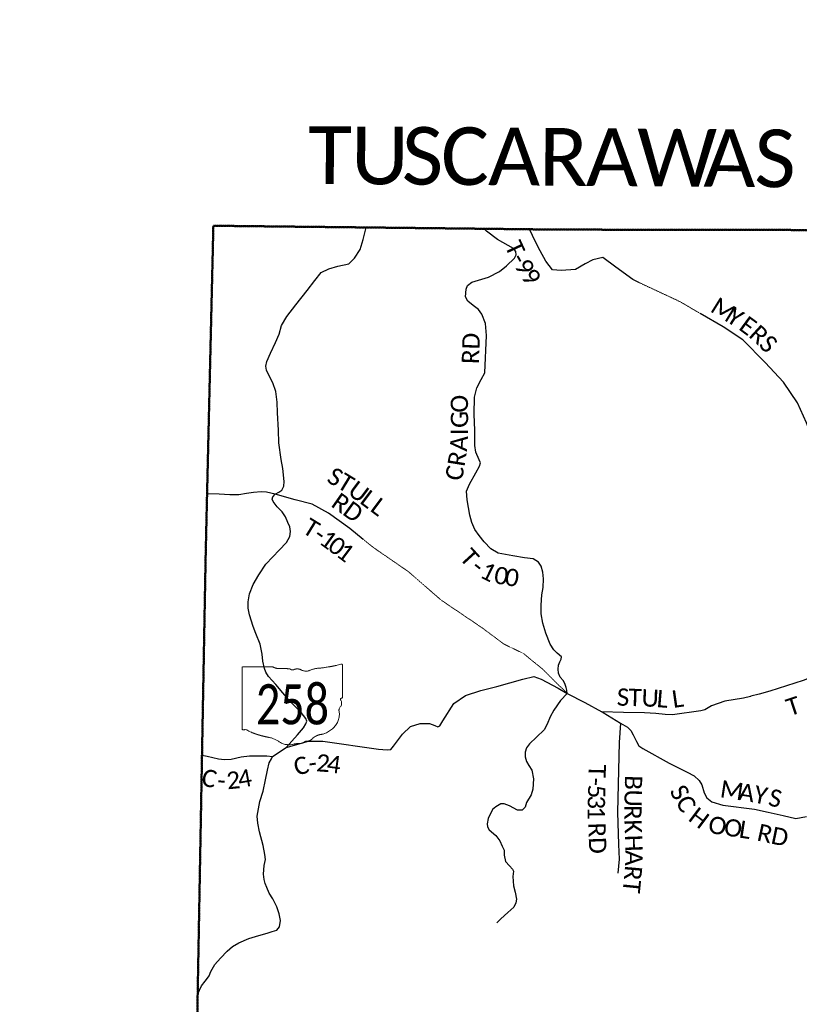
# Model space of a CAD drawing. Header units: feet. Extents: x 2184840 to 2498140, y 671180 to 1091827.
# Tile 11 of 21: x 2290147 to 2303665, y 827878 to 844941. Entities that reach past the tile are written whole.
import ezdxf
from ezdxf.enums import TextEntityAlignment as Align

# ---------------------------------------------------------------- set-up
doc = ezdxf.new("R2010")
doc.units = ezdxf.units.FT
doc.header["$MEASUREMENT"] = 0
doc.linetypes.add('DGN Style 3', pattern=[0.19312, 0.137943, -0.055177])
for name, color, linetype, lineweight in [('GM_X_Adjacent_County', 7, 'DGN Style 3', 40), ('GM_X_Adjacent_County_Text', 7, 'Continuous', 30), ('GM_X_County', 7, 'DGN Style 3', 40), ('GM_X_County_Road', 3, 'Continuous', 30), ('GM_X_County_Road_Text', 3, 'Continuous', 0), ('GM_X_State_Route', 1, 'Continuous', 30), ('GM_X_State_Shield', 7, 'Continuous', 0), ('GM_X_Township', 7, 'DGN Style 3', 30), ('GM_X_Township_Road', 4, 'Continuous', 30), ('GM_X_Township_Road_Text', 4, 'Continuous', 0), ('GM_X_Township_ROW', 4, 'DGN Style 3', 13)]:
    doc.layers.add(name, color=color, linetype=linetype, lineweight=lineweight)
doc.styles.add('Style-font30', font='calibri.ttf')

# ---------------------------------------------------------------- blocks, each defined once
blk = doc.blocks.new('M1-H5_3')
at = {"layer": 'GM_X_State_Shield', "color": 7, "linetype": 'Continuous', "lineweight": 13}
blk.add_rational_spline([(889, 90), (889, 366), (889, 642), (889, 642), (889, 643), (893, 663), (868, 660), (668, 605), (457, 588), (381, 580), (315, 549), (240, 521), (173, 560), (112, 595), (47, 566), (7, 549), (-22, 577), (-110, 589), (-199, 583), (-269, 581), (-324, 616), (-324, 616), (-324, 616), (-579, 616), (-834, 616), (-834, 616), (-834, 616), (-854, 614), (-851, 598), (-851, 598), (-851, 598), (-851, 70), (-851, -459), (-851, -459), (-851, -459), (-853, -474), (-835, -477), (-817, -477), (-799, -475), (-764, -473), (-747, -497), (-576, -575), (-384, -610), (-281, -631), (-203, -689), (-95, -759), (39, -728), (85, -714), (134, -717), (195, -718), (237, -683), (257, -669), (280, -677), (334, -668), (367, -632), (435, -561), (548, -554), (886, -443), (829, -154), (821, -106), (863, -70), (888, -16), (859, 37), (840, 63), (876, 72), (892, 76), (889, 90), (889, 90), (889, 90), (889, 90), (889, 90)], [1, 1, 1, 1, 1, 0.602679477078, 1, 0.993510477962, 1, 0.97918266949, 1, 0.861753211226, 1, 0.844914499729, 1, 0.780919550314, 1, 0.992003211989, 1, 0.94119849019, 1, 1, 1, 1, 1, 1, 1, 0.707106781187, 1, 1, 1, 1, 1, 1, 1, 0.729277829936, 1, 0.993307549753, 1, 0.85024490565, 1, 0.989290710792, 1, 0.968903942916, 1, 0.884615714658, 1, 0.975313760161, 1, 0.917850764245, 1, 0.834383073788, 1, 0.938481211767, 1, 0.912928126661, 1, 0.784359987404, 1, 0.905853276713, 1, 0.928432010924, 1, 0.626651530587, 1, 0.776429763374, 1, 1, 1, 1, 1], degree=2, knots=[0, 0, 0, 0.028571, 0.028571, 0.057143, 0.057143, 0.085714, 0.085714, 0.114286, 0.114286, 0.142857, 0.142857, 0.171429, 0.171429, 0.2, 0.2, 0.228571, 0.228571, 0.257143, 0.257143, 0.285714, 0.285714, 0.314286, 0.314286, 0.342857, 0.342857, 0.371429, 0.371429, 0.4, 0.4, 0.428571, 0.428571, 0.457143, 0.457143, 0.485714, 0.485714, 0.514286, 0.514286, 0.542857, 0.542857, 0.571429, 0.571429, 0.6, 0.6, 0.628571, 0.628571, 0.657143, 0.657143, 0.685714, 0.685714, 0.714286, 0.714286, 0.742857, 0.742857, 0.771429, 0.771429, 0.8, 0.8, 0.828571, 0.828571, 0.857143, 0.857143, 0.885714, 0.885714, 0.914286, 0.914286, 0.942857, 0.942857, 0.971429, 0.971429, 1, 1, 1], dxfattribs=at)
at = {"layer": 'GM_X_State_Shield', "color": 7, "linetype": 'Continuous', "lineweight": 13, "style": 'Style-font30', "width": 0.767998}
blk.add_attdef('M1-H5_3_47552', text='', height=696, dxfattribs=at).set_placement((21, -384), align=Align.CENTER)

msp = doc.modelspace()

# ---------------------------------------------------------------- linework, layer by layer
at = {"layer": 'GM_X_Adjacent_County', "flags": 128}
msp.add_lwpolyline([(2243670, 966925), (2245496, 967220), (2251259, 968089), (2252800, 968322), (2253355, 968407), (2253837, 968476), (2254521, 968572), (2255025, 968928), (2255796, 970471), (2256626, 972503), (2256998, 973008), (2257525, 973068), (2258050, 972955), (2258559, 972903), (2259079, 972653), (2259584, 972510), (2260105, 972490), (2261703, 971959), (2262214, 971872), (2262721, 971844), (2262781, 971821), (2263021, 971730), (2263225, 971652), (2263732, 971249), (2264085, 970742), (2264011, 970226), (2263502, 969934), (2262984, 969822), (2262477, 969650), (2261456, 968823), (2260946, 968539), (2260640, 968285), (2264331, 968240), (2265711, 968240), (2270238, 968238), (2272659, 968235), (2280722, 968218), (2285626, 968187), (2286951, 968168), (2287501, 968160), (2288216, 968150), (2292919, 968108), (2296526, 968104), (2296479, 965356), (2296448, 963511), (2296423, 960870), (2296408, 958466), (2296367, 956057), (2296281, 950996), (2296177, 947051), (2296064, 942890), (2296028, 941568), (2295972, 939486), (2295916, 936962), (2299326, 936856), (2302575, 936812), (2308259, 936694), (2311710, 936593), (2311634, 933543), (2311541, 929080), (2311333, 919259), (2311306, 917826), (2311256, 915178), (2311236, 914088), (2311214, 912955), (2311204, 912098), (2311183, 910510), (2311162, 908662), (2311142, 906658), (2311136, 904416), (2311128, 901731), (2311015, 895934), (2310932, 888659), (2310895, 887022), (2310806, 880375), (2310724, 876069), (2310623, 872515), (2310623, 872508), (2310607, 871396), (2310502, 865439), (2310498, 865288), (2310398, 861026), (2310306, 856424), (2310248, 853220), (2310223, 851932), (2310214, 851520), (2310138, 848241), (2310114, 846712), (2310080, 844541), (2310027, 841184), (2307349, 841233), (2303948, 841296), (2299409, 841304), (2298984, 841309), (2298203, 841318), (2296152, 841341), (2293505, 841370), (2293396, 836726), (2293369, 835544), (2293369, 835523), (2293308, 832193), (2293233, 828059), (2293212, 825327), (2293118, 821627), (2293188, 821552), (2293117, 818552), (2293112, 818342), (2293053, 815903), (2293041, 815366), (2293031, 814619), (2293029, 814434), (2293026, 814182), (2293020, 810701), (2293017, 808570), (2288312, 808685), (2287694, 808712), (2286396, 808723), (2285052, 808754), (2284511, 808769), (2281941, 808765), (2278607, 808857), (2275865, 808932), (2274807, 808927), (2272383, 808997), (2271583, 809017), (2268756, 809074), (2267589, 809085), (2266460, 809129), (2265363, 809148), (2262276, 809213), (2258356, 809339), (2255913, 809419), (2251689, 809473), (2251380, 809474), (2247789, 809509), (2244622, 809597), (2241725, 809678), (2240904, 809686), (2239933, 809721), (2237881, 809768), (2235157, 809813), (2235108, 809832), (2235024, 809841), (2234824, 809845), (2234064, 809837), (2233946, 809839), (2233091, 809852), (2227551, 809935), (2226694, 809947), (2224069, 810043), (2222591, 810077), (2216385, 810247), (2216269, 810252), (2215989, 810263), (2213519, 810293), (2213627, 817102), (2213655, 818136), (2213726, 820713), (2213805, 823202), (2213815, 823503), (2213879, 825865), (2213899, 826592), (2213910, 827017), (2213920, 827376), (2213958, 828780), (2214067, 832866), (2214085, 833647), (2214161, 837071), (2214172, 837601), (2214173, 837651), (2214280, 842456), (2214325, 844752), (2214394, 848299), (2214406, 850297), (2214439, 851037), (2214443, 851558), (2214446, 852454), (2214462, 853287), (2214476, 853629), (2214493, 853816), (2214491, 853997), (2214499, 854314), (2214510, 854746), (2214525, 855349), (2214553, 855578), (2214547, 856204), (2214657, 859704), (2214652, 860056), (2214703, 861291), (2214685, 861780), (2214689, 861870), (2214692, 861891), (2214706, 862018), (2214722, 862314), (2214713, 862358), (2214760, 863784), (2213059, 863767), (2212338, 863778), (2207729, 863916), (2205877, 863971), (2201653, 864097), (2200260, 864139), (2197000, 864235), (2196205, 864256), (2196155, 864257), (2196092, 864258), (2195885, 864274), (2195196, 864286), (2194935, 864288), (2191445, 864378), (2189480, 864425), (2188982, 864436), (2188457, 864449), (2187922, 864462), (2187925, 864628), (2187948, 865755), (2187948, 866033), (2188007, 867963), (2188110, 871364), (2188124, 871834), (2188182, 873967), (2188318, 879030), (2188403, 882186), (2188476, 886476), (2188490, 887264), (2188495, 887582), (2188532, 889441), (2188560, 890861), (2188613, 891479), (2190605, 891425), (2191120, 891411), (2193461, 891346), (2197423, 891265), (2199208, 891260), (2199586, 891258), (2199593, 891663), (2199711, 897821), (2199775, 901222), (2199836, 904425), (2199869, 906089), (2199891, 907113), (2199947, 909708), (2200006, 912318), (2200087, 915212), (2200143, 917325), (2200155, 917813), (2200338, 924556), (2200392, 926843), (2200484, 930897), (2200489, 931164), (2200543, 933850), (2200339, 933858), (2200406, 936209), (2200436, 937271), (2200493, 940261), (2200529, 942562), (2200560, 945010), (2200580, 945814), (2200683, 949897), (2200730, 951733), (2200755, 952721), (2200835, 955808), (2200883, 957242), (2200924, 958023), (2200215, 958030), (2199395, 958038), (2199385, 959902), (2202793, 960436), (2203294, 960508), (2204689, 960708), (2205329, 960811), (2211388, 961785), (2213677, 962155), (2216348, 962587), (2220392, 963239), (2223431, 963729), (2224410, 963887), (2224423, 963889), (2230233, 964788), (2231146, 964928), (2231408, 964969), (2232372, 965117), (2232817, 965186), (2235507, 965607), (2235785, 965650), (2240387, 966394)], close=True, dxfattribs=at)
at = {"layer": 'GM_X_County', "flags": 128}
msp.add_lwpolyline([(2310498, 865288), (2310502, 865439), (2310607, 871396), (2310623, 872508), (2310623, 872515), (2310724, 876069), (2310806, 880375), (2310895, 887022), (2310932, 888659), (2313419, 888610), (2316068, 888558), (2320173, 888469), (2321405, 888443), (2322870, 888380), (2326331, 888233), (2326871, 888238), (2326906, 888890), (2329386, 888849), (2330717, 888841), (2331547, 888836), (2333315, 888827), (2333368, 888826), (2333670, 888820), (2335746, 888777), (2336969, 888751), (2339367, 888700), (2340249, 888682), (2342120, 888644), (2347444, 888538), (2351283, 888487), (2352442, 888459), (2354893, 888400), (2356925, 888351), (2358189, 888324), (2358194, 887744), (2360188, 887687), (2361544, 887655), (2362089, 887642), (2365466, 887563), (2366996, 887527), (2369283, 887479), (2370624, 887457), (2370930, 887452), (2374652, 887391), (2374666, 887390), (2375438, 887380), (2379467, 887325), (2382006, 887255), (2384023, 887194), (2386142, 887113), (2387317, 887101), (2387703, 887097), (2389162, 887081), (2392161, 887049), (2393068, 887038), (2396570, 887000), (2396965, 886996), (2397365, 886992), (2401014, 886966), (2402299, 886946), (2406313, 886903), (2410618, 886798), (2413251, 886732), (2416785, 886738), (2417100, 886739), (2421843, 886747), (2423542, 886750), (2423542, 886510), (2423519, 882691), (2423567, 882364), (2423514, 882170), (2423489, 880464), (2423458, 878428), (2423361, 871634), (2423348, 870773), (2422131, 870747), (2422097, 868684), (2422072, 865013), (2422063, 863549), (2422060, 863128), (2422044, 862333), (2422002, 860029), (2421850, 852389), (2421849, 852309), (2421713, 845229), (2421690, 844094), (2421685, 843884), (2421573, 839536), (2421552, 838717), (2421399, 832828), (2421282, 828305), (2421140, 822862), (2421137, 822716), (2421030, 817778), (2421004, 816240), (2420996, 815644), (2420987, 815211), (2420979, 814735), (2420917, 811040), (2420914, 810830), (2420908, 810486), (2420861, 807649), (2420846, 806767), (2420846, 806761), (2420706, 802100), (2420678, 801171), (2420649, 799953), (2420627, 798987), (2420590, 797508), (2420428, 790627), (2419591, 790653), (2417739, 790711), (2413401, 790833), (2410813, 790895), (2409069, 790937), (2404548, 791106), (2403841, 791122), (2393914, 791350), (2393907, 791350), (2393150, 791372), (2389949, 791467), (2389614, 791477), (2387747, 791532), (2385006, 791616), (2383108, 791675), (2382466, 791698), (2377803, 791864), (2377735, 791866), (2373277, 792022), (2372280, 792057), (2366869, 792251), (2364770, 792316), (2361393, 792420), (2360813, 792438), (2356332, 792624), (2356335, 793768), (2354133, 793728), (2352742, 793704), (2350653, 793669), (2348328, 793631), (2347420, 793640), (2345598, 793658), (2344679, 793667), (2341706, 793694), (2338245, 793712), (2335944, 793725), (2329535, 793800), (2324581, 793897), (2324572, 792923), (2320703, 792942), (2319605, 792982), (2317765, 792991), (2313830, 793043), (2310364, 793079), (2305819, 793124), (2303152, 793123), (2301755, 793131), (2299175, 793146), (2298035, 793128), (2293374, 793190), (2292779, 793198), (2292800, 794225), (2292913, 802612), (2292920, 803204), (2292931, 803917), (2292944, 804219), (2293017, 808570), (2293020, 810701), (2293026, 814182), (2293029, 814434), (2293031, 814619), (2293041, 815366), (2293053, 815903), (2293112, 818342), (2293117, 818552), (2293188, 821552), (2293118, 821627), (2293212, 825327), (2293233, 828059), (2293308, 832193), (2293369, 835523), (2293369, 835544), (2293396, 836726), (2293505, 841370), (2296152, 841341), (2298203, 841318), (2298984, 841309), (2299409, 841304), (2303948, 841296), (2307349, 841233), (2310027, 841184), (2310080, 844541), (2310114, 846712), (2310138, 848241), (2310214, 851520), (2310223, 851932), (2310248, 853220), (2310306, 856424), (2310398, 861026)], close=True, dxfattribs=at)
at = {"layer": 'GM_X_County_Road', "flags": 128}
for points in [[(2294769, 832327), (2295154, 832441), (2295404, 832439), (2296371, 832298), (2296521, 832286), (2296583, 832292), (2296628, 832349), (2296785, 832558), (2296923, 832692), (2297088, 832746), (2297252, 832746), (2297344, 832711), (2297395, 832686), (2297432, 832707), (2297483, 832791), (2297675, 833093), (2297878, 833228), (2298145, 833319), (2298420, 833383), (2298871, 833511), (2299061, 833560), (2299191, 833512), (2299485, 833359), (2299638, 833267)], [(2299638, 833267), (2299638, 833267), (2299948, 833109), (2300242, 832948), (2300263, 832936), (2300567, 832750), (2300686, 832682), (2300743, 832622), (2300786, 832549), (2300843, 832433), (2300884, 832359), (2300949, 832314), (2301406, 832056), (2301722, 831903), (2301843, 831839), (2301930, 831754), (2301975, 831680), (2302017, 831543), (2302060, 831457), (2302147, 831388), (2302336, 831332), (2302890, 831262), (2303123, 831206), (2303385, 831150), (2303602, 831101), (2303787, 831133)], [(2293308, 832193), (2293397, 832179), (2293596, 832135), (2293696, 832121), (2293816, 832128), (2293989, 832167), (2294129, 832187), (2294269, 832187), (2294435, 832187), (2294529, 832174)]]:
    msp.add_lwpolyline(points, dxfattribs=at)
at = {"layer": 'GM_X_State_Route', "flags": 128}
msp.add_lwpolyline([(2293233, 828059), (2293302, 828196), (2293362, 828277), (2293388, 828309), (2293430, 828370), (2293463, 828449), (2293530, 828568), (2293628, 828679), (2293743, 828798), (2293836, 828878), (2293947, 828945), (2294120, 829017), (2294293, 829073), (2294438, 829111), (2294526, 829140), (2294605, 829165), (2294649, 829219), (2294667, 829328), (2294648, 829444), (2294608, 829570), (2294535, 829707), (2294470, 829803), (2294433, 829900), (2294406, 829972), (2294385, 830040), (2294376, 830136), (2294386, 830281), (2294407, 830387), (2294396, 830473), (2294368, 830629), (2294307, 830869), (2294275, 831019), (2294266, 831141), (2294309, 831390), (2294366, 831571), (2294408, 831766), (2294442, 831933), (2294474, 832065), (2294511, 832130), (2294529, 832174), (2294769, 832327), (2294966, 832548), (2295066, 832671), (2295110, 832736), (2295123, 832786), (2295108, 832832), (2295027, 832937), (2294831, 833133), (2294590, 833423), (2294462, 833560), (2294413, 833632), (2294389, 833700), (2294361, 833826), (2294354, 833948), (2294318, 834120), (2294241, 834307), (2294196, 834423), (2294132, 834629), (2294108, 834741), (2294107, 834851), (2294129, 834991), (2294197, 835152), (2294293, 835320), (2294413, 835506), (2294535, 835633), (2294646, 835749), (2294776, 835882), (2294829, 835987), (2294844, 836072), (2294829, 836154), (2294794, 836229), (2294755, 836325), (2294700, 836411), (2294613, 836500), (2294540, 836589), (2294523, 836635), (2294537, 836671), (2294574, 836720), (2294642, 836753), (2294695, 836786), (2294728, 836858), (2294733, 836940), (2294709, 837164), (2294683, 837321), (2294641, 837609), (2294637, 837827), (2294619, 838128), (2294613, 838314), (2294591, 838498), (2294535, 838648), (2294474, 838772), (2294427, 838869), (2294414, 838935), (2294433, 839018), (2294497, 839165), (2294583, 839346), (2294647, 839493), (2294689, 839640), (2294781, 839799), (2294937, 840000), (2295132, 840246), (2295262, 840420), (2295376, 840558), (2295507, 840625), (2295665, 840669), (2295852, 840709), (2295953, 840809), (2296051, 840958), (2296103, 841133), (2296152, 841341)], dxfattribs=at)
at = {"layer": 'GM_X_Township', "flags": 128}
msp.add_lwpolyline([(2293026, 814182), (2293029, 814434), (2293031, 814619), (2293041, 815366), (2293053, 815903), (2293112, 818342), (2293117, 818552), (2293188, 821552), (2293118, 821627), (2293212, 825327), (2293233, 828059), (2293308, 832193), (2293369, 835523), (2293369, 835544), (2293396, 836726), (2293505, 841370), (2296152, 841341), (2298203, 841318), (2298984, 841309), (2299409, 841304), (2303948, 841296), (2307349, 841233), (2310027, 841184), (2312714, 841123), (2321315, 841039), (2326099, 840992), (2325966, 833355), (2325891, 829297), (2325590, 815668), (2325573, 814667), (2325565, 813807), (2324074, 813824), (2318654, 813913), (2318405, 813915), (2312318, 813997), (2301865, 814181), (2300375, 814207), (2300263, 814206), (2295111, 814177), (2293942, 814171)], close=True, dxfattribs=at)
at = {"layer": 'GM_X_Township_Road', "flags": 128}
for points in [[(2299638, 833267), (2299634, 833321), (2299623, 833371), (2299602, 833435), (2299568, 833487), (2299521, 833546), (2299490, 833618), (2299482, 833686), (2299489, 833754), (2299514, 833815), (2299537, 833861), (2299541, 833897), (2299464, 833963), (2299408, 834020), (2299343, 834118), (2299270, 834311), (2299218, 834485), (2299188, 834647), (2299191, 834793), (2299198, 834974), (2299221, 835100), (2299227, 835251), (2299220, 835369), (2299186, 835473), (2299140, 835540), (2299051, 835598), (2298901, 835618), (2298695, 835648), (2298444, 835697), (2298318, 835772), (2298198, 835891), (2298111, 836000), (2298040, 836104), (2297984, 836229), (2297951, 836357), (2297906, 836621), (2297894, 836768), (2297945, 836890), (2298056, 837088), (2298119, 837205), (2298138, 837261), (2298115, 837315), (2298058, 837449), (2298038, 837565), (2298041, 837822), (2298028, 838106), (2298035, 838401), (2298075, 838564), (2298149, 838707), (2298213, 838824), (2298240, 839471), (2298223, 839678), (2298162, 839841), (2298103, 839917), (2298008, 839988), (2297919, 840061), (2297878, 840141), (2297887, 840269), (2297910, 840334), (2297989, 840393), (2298274, 840478), (2298465, 840579), (2298589, 840678), (2298724, 840808), (2298757, 840868), (2298752, 840927), (2298710, 840978), (2298434, 841134), (2298241, 841276), (2298203, 841318)], [(2300882, 840388), (2300880, 840389), (2300777, 840437), (2300484, 840653), (2300256, 840823), (2300083, 840781), (2299954, 840713), (2299787, 840611), (2299536, 840594), (2299384, 840607), (2299268, 840754), (2299174, 840933), (2299090, 841091), (2298984, 841309)], [(2303852, 837786), (2303851, 837787), (2303789, 837956), (2303631, 838299), (2303389, 838661), (2303073, 839002), (2302683, 839395), (2302343, 839616), (2301947, 839849)], [(2294574, 836720), (2294425, 836754), (2294333, 836761), (2294203, 836747), (2294081, 836728), (2293945, 836710), (2293792, 836706), (2293606, 836716), (2293396, 836726)], [(2296104, 835936), (2295873, 836122), (2295504, 836391), (2295221, 836544), (2294926, 836623), (2294574, 836720)], [(2305348, 833554), (2305291, 833626), (2305230, 833715), (2305176, 833769), (2305134, 833793), (2305078, 833784), (2304952, 833785), (2304748, 833796), (2304512, 833776), (2304162, 833656), (2303730, 833489), (2303151, 833302), (2302971, 833255), (2302970, 833255)], [(2299638, 833267), (2299524, 833141), (2299408, 832976), (2299342, 832859), (2299291, 832734), (2299242, 832633), (2299106, 832506), (2298984, 832392), (2298932, 832320), (2298911, 832247), (2298910, 832169), (2298935, 832087), (2298976, 832019), (2299025, 831934), (2299055, 831786), (2299047, 831605), (2299014, 831509), (2298932, 831374), (2298911, 831295), (2298857, 831243), (2298778, 831242), (2298639, 831316), (2298548, 831354), (2298488, 831351), (2298401, 831302), (2298346, 831257), (2298268, 831100), (2298253, 831008), (2298257, 830956), (2298290, 830904), (2298401, 830803), (2298470, 830709), (2298513, 830620), (2298546, 830548), (2298549, 830464), (2298570, 830354), (2298639, 830276), (2298694, 830219), (2298710, 830187), (2298695, 830095), (2298707, 829934), (2298739, 829821), (2298760, 829703), (2298751, 829638), (2298712, 829564), (2298613, 829467), (2298492, 829359), (2298419, 829292)], [(2302820, 833215), (2302697, 833183), (2302374, 833132), (2302145, 833053), (2302028, 832982), (2301960, 832963), (2301465, 832897), (2301341, 832898), (2301177, 832920), (2300981, 832928), (2300614, 832933), (2300242, 832948)], [(2302970, 833255), (2302822, 833216), (2302820, 833215)], [(2300567, 832750), (2300540, 832417), (2300513, 831208), (2300531, 830645), (2300540, 830391), (2300517, 830148)]]:
    msp.add_lwpolyline(points, dxfattribs=at)
at = {"layer": 'GM_X_Township_ROW', "flags": 128}
for points in [[(2301947, 839849), (2301946, 839850), (2301600, 840053), (2300882, 840388)], [(2299638, 833267), (2299218, 833683), (2298881, 833958), (2298543, 834121), (2298172, 834398), (2297459, 834879), (2296887, 835376), (2296283, 835792), (2296104, 835936), (2296104, 835936)]]:
    msp.add_lwpolyline(points, dxfattribs=at)

# ---------------------------------------------------------------- block references
at = {"layer": 'GM_X_State_Shield', "color": 7, "linetype": 'Continuous', "lineweight": 13}
ref = msp.add_blockref('M1-H5_3', (2294855, 833113), dxfattribs=at)
ref.add_attrib('M1-H5_3_14436', '258', dxfattribs={"color": 7, "linetype": 'Continuous', "lineweight": 13, "height": 696.1, "style": 'Style-font30', "width": 0.767998}).set_placement((2294876, 832729), align=Align.CENTER)

# ---------------------------------------------------------------- texts
at = {"layer": 'GM_X_Adjacent_County_Text', "style": 'Style-font30'}
for s, rotation, p in [('T', 359.5938, (2295142, 842096)), ('U', 359.5936, (2295888, 842091)), ('S', 359.5937, (2296771, 842084)), ('C', 359.5937, (2297450, 842080)), ('A', 359.5937, (2298266, 842074)), ('R', 359.5936, (2299148, 842067)), ('A', 359.5936, (2299963, 842062)), ('W', 359.5937, (2300846, 842055)), ('A', 359.5823, (2302000, 842047)), ('S', 359.4772, (2302882, 842041))]:
    msp.add_text(s, height=1000, rotation=rotation, dxfattribs=at).set_placement(p)
at = {"layer": 'GM_X_County_Road_Text', "style": 'Style-font30'}
for s, rotation, p in [('C', 16.051, (2294949, 831835)), ('2', 355.8228, (2295280, 831918)), ('4', 352.5477, (2295460, 831905)), ('-', 8.7373, (2295176, 831900)), ('C', 346.5639, (2293278, 831679)), ('2', 5.5569, (2293748, 831603)), ('4', 10.3069, (2293959, 831625)), ('-', 354.7067, (2293563, 831614)), ('S', 297.7764, (2301410, 831577)), ('M', 351.3127, (2302276, 831470)), ('A', 350.8985, (2302597, 831421)), ('Y', 348.6851, (2302855, 831380)), ('C', 300.2576, (2301511, 831386)), ('S', 347.3975, (2303112, 831328)), ('H', 323.0328, (2301721, 831076)), ('O', 349.2134, (2302068, 830857)), ('O', 352.6254, (2302346, 830805)), ('L', 351.1232, (2302606, 830771)), ('R', 347.6731, (2302914, 830720)), ('D', 348.3317, (2303158, 830667))]:
    msp.add_text(s, height=300, rotation=rotation, dxfattribs=at).set_placement(p)
at = {"layer": 'GM_X_Township_Road_Text', "style": 'Style-font30'}
for s, rotation, p in [('T', 294.8418, (2298552, 841021)), ('9', 298.5449, (2298713, 840689)), ('-', 297.5414, (2298654, 840803)), ('9', 306.0885, (2298824, 840490)), ('M', 328.0477, (2302101, 839895)), ('Y', 327.8276, (2302377, 839723)), ('E', 323.6453, (2302595, 839585)), ('R', 317.5302, (2302770, 839458)), ('RD', 88.0243, (2298109, 838969)), ('S', 315.0202, (2302949, 839294)), ('O', 90.2843, (2297921, 838131)), ('G', 90.2741, (2297923, 837867)), ('I', 89.7254, (2297922, 837741)), ('A', 85.4702, (2297900, 837453)), ('R', 80.8345, (2297858, 837184)), ('S', 331.2075, (2295454, 836940)), ('C', 80.349, (2297816, 836938)), ('T', 328.8033, (2295629, 836844)), ('U', 323.2088, (2295814, 836732)), ('L', 323.1978, (2296026, 836574)), ('R', 324.8809, (2295526, 836518)), ('L', 323.1965, (2296205, 836440)), ('D', 324.0857, (2295727, 836377)), ('T', 328.4225, (2295028, 836063)), ('-', 325.0844, (2295216, 835948)), ('1', 324.1387, (2295316, 835878)), ('0', 323.4944, (2295465, 835771)), ('1', 323.3253, (2295613, 835661)), ('T', 312.2822, (2297759, 835606)), ('-', 321.5639, (2297949, 835404)), ('1', 333.5245, (2298103, 835291)), ('0', 349.9786, (2298357, 835179)), ('0', 350.8093, (2298544, 835146)), ('S', 358.1419, (2300497, 833055)), ('T', 358.1311, (2300699, 833049)), ('U', 357.6498, (2300923, 833042)), ('L', 355.16, (2301183, 833031)), ('L', 7.9995, (2301480, 833014)), ('T', 17.9532, (2303496, 832868)), ('T', 268.4548, (2300013, 832036)), ('5', 268.5311, (2300004, 831688)), ('-', 268.4658, (2300007, 831811)), ('B', 268.4406, (2300643, 831851)), ('3', 268.7944, (2299999, 831502)), ('U', 268.6478, (2300637, 831604)), ('1', 269.9301, (2299995, 831310)), ('R', 270.2975, (2300630, 831330)), ('RD', 271.9748, (2300005, 831023)), ('K', 271.963, (2300632, 831075)), ('H', 271.9055, (2300641, 830811)), ('A', 268.8324, (2300650, 830551)), ('R', 264.9939, (2300645, 830293)), ('T', 264.2885, (2300623, 830048))]:
    msp.add_text(s, height=300, rotation=rotation, dxfattribs=at).set_placement(p)

doc.saveas('drawing.dxf')
